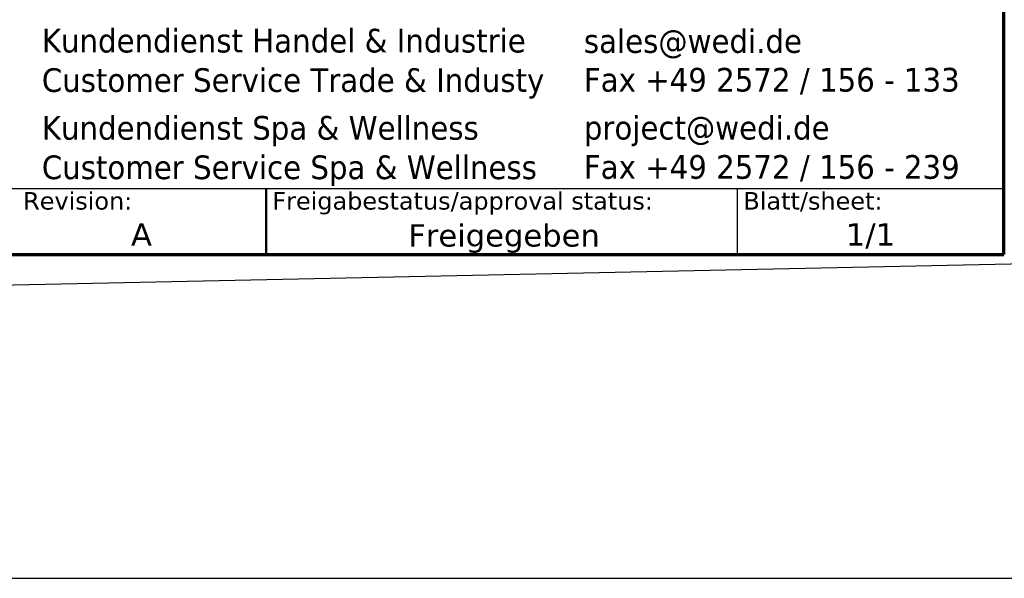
# Model space of a CAD drawing. Header units: millimetres. Extents: x -18288 to 18288, y -400 to 5820.
# Tile 3 of 26: x 2501 to 4081, y -400 to 497. Entities that reach past the tile are written whole.
import ezdxf
from ezdxf.enums import TextEntityAlignment as Align

# ---------------------------------------------------------------- set-up
doc = ezdxf.new("R2010")
doc.units = ezdxf.units.MM
doc.header["$LTSCALE"] = 20
for name, color, linetype, lineweight in [('AM_BOR', 7, 'Continuous', 25), ('Rahmen (ISO)', 7, 'Continuous', 70), ('Titel (ISO)', 7, 'Continuous', 50)]:
    doc.layers.add(name, color=color, linetype=linetype, lineweight=lineweight)
doc.styles.add('Notiztext 3.5', font='verdana.ttf')
doc.styles.add('Pfeiltext', font='verdana.ttf')
doc.styles.get("Standard").update_dxf_attribs({"font": 'verdana.ttf'})
doc.styles.add('Textstil119', font='verdana.ttf')
doc.styles.add('Textstil121', font='verdana.ttf')
doc.styles.add('Textstil47', font='verdana.ttf')
doc.styles.add('Textstil64', font='verdana.ttf', dxfattribs={"width": 0.800000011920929})
doc.styles.add('Textstil75', font='verdana.ttf')
doc.styles.add('Textstil82', font='verdana.ttf')

# ---------------------------------------------------------------- blocks, each defined once
blk = doc.blocks.new('Ränder Kopie von wedi_Zeichnungsrahmen')
at = {"layer": 'Rahmen (ISO)'}
for p, q in [((204.0000000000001, 6.000000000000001), (204, 291)), ((20, 6.000000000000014), (204.0000000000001, 6.000000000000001))]:
    blk.add_line(p, q, dxfattribs=at)
blk = doc.blocks.new('Schriftfelder wedi Standard - Inch_Zoll ohne Toleranz')
at = {"layer": 'AM_BOR', "color": 7}
for p, q in [((-4.835435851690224, -1.254491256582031), (-4.835435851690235, 53.99550874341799)), ((-130.1354355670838, 4.045508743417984), (-4.835435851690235, 4.045508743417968)), ((-26.23543585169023, 4.045508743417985), (-26.23543585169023, -1.254491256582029)), ((-188.8354355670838, -1.254491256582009), (-4.835435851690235, -1.254491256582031))]:
    blk.add_line(p, q, dxfattribs=at)
at = {"layer": 'Titel (ISO)'}
blk.add_line((-64.03543585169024, 4.045508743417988), (-64.03543585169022, -1.254491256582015), dxfattribs=at)
at = {"layer": 'AM_BOR', "color": 7}
for tag, p, height, style in [('Zeichnungsnummer_001', (-173.2383905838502, 49.43506551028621), 3.00000011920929, 'Textstil75'), ('Artikelnummer_001', (-145.0642880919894, 44.44372461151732), 2.487309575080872, 'Textstil82')]:
    blk.add_attdef(tag, p, '', height=height, dxfattribs=dict(at, style=style))
blk.add_attdef('TITEL_001', (-74.65202397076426, 45.89550875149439), '', height=2.5, dxfattribs=at)
at = {"layer": 'AM_BOR', "color": 7, "style": 'Textstil82'}
blk.add_attdef('PROJEKT', text='', height=2.487309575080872, dxfattribs=at).set_placement((-144.8354355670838, 41.98281831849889), align=Align.TOP_LEFT)
at = {"layer": 'AM_BOR', "color": 7, "style": 'Textstil64', "width": 0.8}
for tag, p in [('ERSTELLUNGSDATUM_001', (-115.1472556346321, 28.69550873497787)), ('KONSTRUKTEUR_001', (-94.00716185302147, 28.67133143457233)), ('ERSTELLUNGSDATUM_001', (-115.3460467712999, 23.55467596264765)), ('KONSTRUKTEUR_001', (-94.00716185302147, 23.37133143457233))]:
    blk.add_attdef(tag, p, '', height=2.000000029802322, dxfattribs=at)
at = {"layer": 'AM_BOR', "color": 7, "style": 'Textstil64', "width": 0.7999999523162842}
for tag, p in [('KONTROLLDATUM', (-108.7354355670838, 19.09550874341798)), ('KONTROLLIERT_VON', (-92.73543585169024, 19.09550874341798))]:
    blk.add_attdef(tag, text='', height=2.000000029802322, dxfattribs=at).set_placement(p, align=Align.MIDDLE_CENTER)
at = {"layer": 'Titel (ISO)', "color": 179, "true_color": 0x262659, "char_height": 1.899999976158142, "width": 97.28764073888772, "attachment_point": 4, "line_spacing_factor": 0.9995792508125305, "style": 'Pfeiltext'}
for s, insert in [('\\fVerdana|b0|i0;\\W0.90;\\H1.9000;Kundendienst Handel & Industrie\\P\\fVerdana|b0|i0;\\W0.90;\\H1.9000;Customer Service Trade & Industy', (-82.03543585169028, 14.0490869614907)), ('\\fVerdana|b0|i0;\\W0.90;\\H1.9000;Kundendienst Spa & Wellness\\P\\fVerdana|b0|i0;\\W0.90;\\H1.9000;Customer Service Spa & Wellness', (-82.03543585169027, 7.049086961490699))]:
    blk.add_mtext(s, dxfattribs=dict(at, insert=insert))
at = {"layer": 'Titel (ISO)', "color": 179, "true_color": 0x262659, "char_height": 1.899999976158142, "attachment_point": 4, "style": 'Pfeiltext'}
for s, insert, width in [('\\fVerdana|b0|i0;\\W0.90;\\H1.9000;sales@wedi.de', (-38.53543585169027, 15.64550874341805), 97.28764073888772), ('\\fVerdana|b0|i0;\\W0.90;\\H1.9000;Fax +49 2572 / 156 - 133', (-38.53543585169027, 12.64550874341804), 97.2876407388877), ('\\fVerdana|b0|i0;\\W0.90;\\H1.9000;project@wedi.de', (-38.53543585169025, 8.645508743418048), 97.28764073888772), ('\\fVerdana|b0|i0;\\W0.90;\\H1.9000;Fax +49 2572 / 156 - 239', (-38.53543585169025, 5.645508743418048), 97.28764073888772)]:
    blk.add_mtext(s, dxfattribs=dict(at, insert=insert, width=width))
at = {"layer": 'Titel (ISO)', "style": 'Notiztext 3.5'}
for s, insert, char_height, attachment_point in [('\\fVerdana|b0|i0;\\H1.4000;Revision:', (-83.53543585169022, 3.745508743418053), 1.400000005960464, 1), ('\\fVerdana|b0|i0;\\H1.4000;Freigabestatus/approval status:', (-63.53543585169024, 3.745508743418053), 1.400000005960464, 1), ('\\fVerdana|b0|i0;\\H1.4000;Blatt/sheet:', (-25.73543585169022, 3.745508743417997), 1.400000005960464, 1), ('\\fVerdana|b0|i0;\\H1.8000;1/1 ', (-15.53543585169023, 1.245508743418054), 1.800000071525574, 2)]:
    blk.add_mtext(s, dxfattribs=dict(at, insert=insert, char_height=char_height, attachment_point=attachment_point))
at = {"layer": 'Titel (ISO)', "color": 7, "style": 'Pfeiltext'}
blk.add_attdef('BESCHREIBUNG_001', (-70.66377724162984, 40.38459537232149), '', height=2.000000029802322, dxfattribs=at)
at = {"layer": 'Titel (ISO)'}
for tag, p, height, style in [('Anfänglicher_Ansichtsmaßstab_001', (-64.5021920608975, 33.79346040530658), 2.5, 'Textstil47'), ('REVISIONSNUMMER_001', (-74.87694023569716, -0.5444913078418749), 1.790000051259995, 'Textstil121'), ('STATUS_001', (-52.63301829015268, -0.6250352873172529), 1.790000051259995, 'Textstil121')]:
    blk.add_attdef(tag, p, '', height=height, dxfattribs=dict(at, style=style))
at = {"layer": 'Titel (ISO)', "style": 'Textstil47'}
blk.add_attdef('<MASSE3;>', text='', height=2.5, dxfattribs=at).set_placement((-26.83543585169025, 36.34550874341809), align=Align.TOP_LEFT)
at = {"layer": 'Titel (ISO)', "style": 'Textstil119'}
for tag, p in [('MATERIAL', (-159.8354355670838, 35.345508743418)), ('FIRMA', (-159.8354355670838, 24.74550874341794)), ('Bauvorhaben', (-159.8354355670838, 19.44550874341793))]:
    blk.add_attdef(tag, text='', height=1.889999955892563, dxfattribs=at).set_placement(p, align=Align.TOP_CENTER)

msp = doc.modelspace()

# ---------------------------------------------------------------- linework, layer by layer
for p, q in [((18033.73494254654, 399.9999999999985), (1529.734942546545, 50.00000000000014)), ((1220.000000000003, -399.9999999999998), (18288, -400.0000000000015))]:
    msp.add_line(p, q)

# ---------------------------------------------------------------- block references
at = {"xscale": 20, "yscale": 20, "zscale": 20}
msp.add_blockref('Ränder Kopie von wedi_Zeichnungsrahmen', (0, 0), dxfattribs=at)
ref = msp.add_blockref('Schriftfelder wedi Standard - Inch_Zoll ohne Toleranz', (4176.708717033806, 145.0898251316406), dxfattribs=dict(xscale=20, yscale=20, zscale=20))
ref.add_attrib('REVISIONSNUMMER_001', 'A', (2679.169912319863, 134.1999989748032), dxfattribs={"layer": 'Titel (ISO)', "height": 35.80000102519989, "style": 'Textstil121'})
ref.add_attrib('STATUS_001', 'Freigegeben', (3124.048351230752, 132.5891193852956), dxfattribs={"layer": 'Titel (ISO)', "height": 35.80000102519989, "style": 'Textstil121'})

doc.saveas('drawing.dxf')
